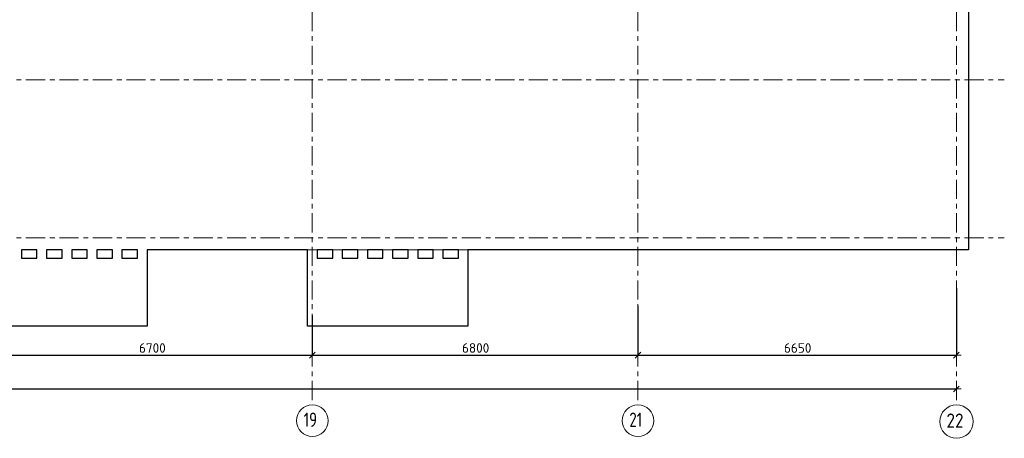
# Model space of a CAD drawing. Header units: metres. Extents: x -38 to 97, y -15 to 21.
# Tile 12 of 118: x 42.04 to 62.6, y -4.19 to 4.55. Entities that reach past the tile are written whole.
import ezdxf

# ---------------------------------------------------------------- set-up
doc = ezdxf.new("R2010")
doc.units = ezdxf.units.M
doc.header["$PDMODE"] = 65
for name, pattern in [('______11', [0.5, 0.4, -0.05, 0, -0.05]), ('______2', [0.0405, 0.03, -0.0105]), ('______5', [1.1, 0.8, -0.1, 0.1, -0.1])]:
    doc.linetypes.add(name, pattern=pattern)
for name, color, linetype, lineweight in [('XR$2$Осевая линия (1)', 7, '______5', 13), ('XR$2$Размерная линия (1)', 7, 'Continuous', 13), ('XR$4$Перекрытие (1)', 7, 'Continuous', 35)]:
    doc.layers.add(name, color=color, linetype=linetype, lineweight=lineweight)
doc.styles.add('ISOCPEUR', font='txt')
doc.dimstyles.new('DIMSTYLE_3', dxfattribs={"dimtxt": 0.2, "dimasz": 0.2, "dimexe": 0, "dimexo": 0, "dimgap": 0.1, "dimtad": 2, "dimdec": 0, "dimlfac": 1000, "dimrnd": 5, "dimzin": 12, "dimdsep": 46, "dimtxsty": 'ISOCPEUR', "dimblk1": 'ALL_ML_STRICH', "dimblk2": 'ALL_ML_STRICH', "dimsah": 1, "dimcen": 0, "dimclrd": 7, "dimclre": 256, "dimclrt": 7, "dimadec": 0, "dimazin": 0, "dimtfac": 1, "dimtdec": 0, "dimtix": 1, "dimtmove": 2, "dimatfit": 3, "dimfxl": 0, "dimtzin": 0, "dimlwd": 0, "dimlwe": -3, "dimarcsym": 0})

# ---------------------------------------------------------------- blocks, each defined once
blk = doc.blocks.new('ALL_ML_STRICH')
at = {"color": 0, "linetype": 'ByBlock', "lineweight": -2}
for p, q in [((-1, 0), (0.5, 0)), ((-0.3, -0.3), (0.3, 0.3)), ((0, -0.5), (0, 0.5))]:
    blk.add_line(p, q, dxfattribs=at)
blk = doc.blocks.new('*D12')
at = {"layer": 'DEFPOINTS', "color": 7, "linetype": 'Continuous', "lineweight": 13, "transparency": 33554687}
for p in [(0.5, -3.103), (0.5, -3.156), (61.6, -3.14)]:
    blk.add_point(p, dxfattribs=at)
at = {"layer": 'XR$2$Размерная линия (1)', "color": 9, "linetype": 'Continuous', "lineweight": -2, "true_color": 0xc7c7c7, "transparency": 33554687}
for p, q in [((0.5, -3.123), (0.5, -3.156)), ((61.6, -3.156), (61.6, -3.156))]:
    blk.add_line(p, q, dxfattribs=at)
at = {"layer": 'XR$2$Размерная линия (1)', "color": 7, "linetype": 'Continuous', "lineweight": -2, "transparency": 33554687}
blk.add_line((0.5, -3.156), (61.6, -3.156), dxfattribs=at)
at = {"layer": 'XR$2$Размерная линия (1)', "color": 7, "linetype": 'Continuous', "lineweight": 13, "transparency": 33554687, "xscale": 0.2, "yscale": 0.2, "zscale": 0.2, "rotation": 180}
blk.add_blockref('ALL_ML_STRICH', (0.5, -3.156), dxfattribs=at)
at = {"layer": 'XR$2$Размерная линия (1)', "color": 7, "linetype": 'Continuous', "lineweight": 13, "transparency": 33554687, "xscale": 0.2, "yscale": 0.2, "zscale": 0.2}
blk.add_blockref('ALL_ML_STRICH', (61.6, -3.156), dxfattribs=at)
at = {"layer": 'XR$2$Размерная линия (1)', "color": 7, "linetype": 'Continuous', "lineweight": 13, "transparency": 33554687, "insert": (31.1, -3.006), "char_height": 0.2, "width": 1, "attachment_point": 5, "style": 'ISOCPEUR'}
blk.add_mtext('\\A1;{61100}', dxfattribs=at)
blk = doc.blocks.new('*D23')
at = {"layer": 'DEFPOINTS', "color": 7, "linetype": 'Continuous', "lineweight": 13, "transparency": 33554687}
for p in [(41.45, -1.575), (48.15, -1.606), (41.45, -2.452)]:
    blk.add_point(p, dxfattribs=at)
at = {"layer": 'XR$2$Размерная линия (1)', "color": 9, "linetype": 'Continuous', "lineweight": -2, "true_color": 0xc7c7c7, "transparency": 33554687}
for p, q in [((41.45, -1.595), (41.45, -2.452)), ((48.15, -1.626), (48.15, -2.452))]:
    blk.add_line(p, q, dxfattribs=at)
at = {"layer": 'XR$2$Размерная линия (1)', "color": 7, "linetype": 'Continuous', "lineweight": -2, "transparency": 33554687}
blk.add_line((41.45, -2.452), (48.15, -2.452), dxfattribs=at)
at = {"layer": 'XR$2$Размерная линия (1)', "color": 7, "linetype": 'Continuous', "lineweight": 13, "transparency": 33554687, "xscale": 0.2, "yscale": 0.2, "zscale": 0.2, "rotation": 180}
blk.add_blockref('ALL_ML_STRICH', (41.45, -2.452), dxfattribs=at)
at = {"layer": 'XR$2$Размерная линия (1)', "color": 7, "linetype": 'Continuous', "lineweight": 13, "transparency": 33554687, "xscale": 0.2, "yscale": 0.2, "zscale": 0.2}
blk.add_blockref('ALL_ML_STRICH', (48.15, -2.452), dxfattribs=at)
at = {"layer": 'XR$2$Размерная линия (1)', "color": 7, "linetype": 'Continuous', "lineweight": 13, "transparency": 33554687, "insert": (44.81, -2.302), "char_height": 0.2, "width": 0.8, "attachment_point": 5, "style": 'ISOCPEUR'}
blk.add_mtext('\\A1;{6700}', dxfattribs=at)
blk = doc.blocks.new('*D24')
at = {"layer": 'DEFPOINTS', "color": 7, "linetype": 'Continuous', "lineweight": 13, "transparency": 33554687}
for p in [(54.95, -1.403), (48.15, -1.606), (48.15, -2.452)]:
    blk.add_point(p, dxfattribs=at)
at = {"layer": 'XR$2$Размерная линия (1)', "color": 9, "linetype": 'Continuous', "lineweight": -2, "true_color": 0xc7c7c7, "transparency": 33554687}
for p, q in [((54.95, -1.423), (54.95, -2.452)), ((48.15, -1.626), (48.15, -2.452))]:
    blk.add_line(p, q, dxfattribs=at)
at = {"layer": 'XR$2$Размерная линия (1)', "color": 7, "linetype": 'Continuous', "lineweight": -2, "transparency": 33554687}
blk.add_line((48.15, -2.452), (54.95, -2.452), dxfattribs=at)
at = {"layer": 'XR$2$Размерная линия (1)', "color": 7, "linetype": 'Continuous', "lineweight": 13, "transparency": 33554687, "xscale": 0.2, "yscale": 0.2, "zscale": 0.2, "rotation": 180}
blk.add_blockref('ALL_ML_STRICH', (48.15, -2.452), dxfattribs=at)
at = {"layer": 'XR$2$Размерная линия (1)', "color": 7, "linetype": 'Continuous', "lineweight": 13, "transparency": 33554687, "xscale": 0.2, "yscale": 0.2, "zscale": 0.2}
blk.add_blockref('ALL_ML_STRICH', (54.95, -2.452), dxfattribs=at)
at = {"layer": 'XR$2$Размерная линия (1)', "color": 7, "linetype": 'Continuous', "lineweight": 13, "transparency": 33554687, "insert": (51.56, -2.302), "char_height": 0.2, "width": 0.8, "attachment_point": 5, "style": 'ISOCPEUR'}
blk.add_mtext('\\A1;{6800}', dxfattribs=at)
blk = doc.blocks.new('*D25')
at = {"layer": 'DEFPOINTS', "color": 7, "linetype": 'Continuous', "lineweight": 13, "transparency": 33554687}
for p in [(61.6, -1.033), (54.95, -1.403), (54.95, -2.452)]:
    blk.add_point(p, dxfattribs=at)
at = {"layer": 'XR$2$Размерная линия (1)', "color": 9, "linetype": 'Continuous', "lineweight": -2, "true_color": 0xc7c7c7, "transparency": 33554687}
for p, q in [((61.6, -1.053), (61.6, -2.452)), ((54.95, -1.423), (54.95, -2.452))]:
    blk.add_line(p, q, dxfattribs=at)
at = {"layer": 'XR$2$Размерная линия (1)', "color": 7, "linetype": 'Continuous', "lineweight": -2, "transparency": 33554687}
blk.add_line((54.95, -2.452), (61.6, -2.452), dxfattribs=at)
at = {"layer": 'XR$2$Размерная линия (1)', "color": 7, "linetype": 'Continuous', "lineweight": 13, "transparency": 33554687, "xscale": 0.2, "yscale": 0.2, "zscale": 0.2, "rotation": 180}
blk.add_blockref('ALL_ML_STRICH', (54.95, -2.452), dxfattribs=at)
at = {"layer": 'XR$2$Размерная линия (1)', "color": 7, "linetype": 'Continuous', "lineweight": 13, "transparency": 33554687, "xscale": 0.2, "yscale": 0.2, "zscale": 0.2}
blk.add_blockref('ALL_ML_STRICH', (61.6, -2.452), dxfattribs=at)
at = {"layer": 'XR$2$Размерная линия (1)', "color": 7, "linetype": 'Continuous', "lineweight": 13, "transparency": 33554687, "insert": (58.285, -2.302), "char_height": 0.2, "width": 0.8, "attachment_point": 5, "style": 'ISOCPEUR'}
blk.add_mtext('\\A1;{6650}', dxfattribs=at)

msp = doc.modelspace()

# ---------------------------------------------------------------- linework, layer by layer
at = {"layer": 'XR$2$Осевая линия (1)', "color": 253, "linetype": '______11', "lineweight": 13, "true_color": 0xa0a0a0, "transparency": 33554687}
for p, q in [((61.6, -3.39), (61.6, 19.78)), ((54.95, -3.39), (54.95, 8.98)), ((48.15, -3.39), (48.15, 8.13)), ((-2.63, 3.3), (62.6, 3.3)), ((-2.63, 0), (62.6, 0))]:
    msp.add_line(p, q, dxfattribs=at)
at = {"layer": 'XR$2$Осевая линия (1)', "color": 7, "linetype": 'Continuous', "lineweight": 13, "transparency": 33554687}
for centre, radius in [((48.1504, -3.8199), 0.3304), ((54.9504, -3.8199), 0.3304), ((61.6018, -3.8388), 0.3493)]:
    msp.add_circle(centre, radius, dxfattribs=at)
at = {"layer": 'XR$4$Перекрытие (1)', "color": 7, "linetype": 'Continuous', "lineweight": 25, "transparency": 33554687}
for p, q in [((61.85, 4.8002), (61.85, -0.2498)), ((42.4, -0.2498), (42.075, -0.2498)), ((42.075, -0.2498), (42.075, -0.4298)), ((42.4, -0.4298), (42.4, -0.2498)), ((42.925, -0.2498), (42.6, -0.2498)), ((42.6, -0.2498), (42.6, -0.4298)), ((42.925, -0.4298), (42.925, -0.2498)), ((43.125, -0.2498), (43.125, -0.4298)), ((43.45, -0.2498), (43.125, -0.2498)), ((43.45, -0.4298), (43.45, -0.2498)), ((43.65, -0.2498), (43.65, -0.4298)), ((43.975, -0.2498), (43.65, -0.2498)), ((43.975, -0.4298), (43.975, -0.2498)), ((44.175, -0.2498), (44.175, -0.4298)), ((44.5, -0.2498), (44.175, -0.2498)), ((44.5, -0.4298), (44.5, -0.2498)), ((48.05, -0.2498), (44.7, -0.2498)), ((44.7, -0.2498), (44.7, -0.4298)), ((48.05, -0.4298), (48.05, -0.2498)), ((48.25, -0.2498), (48.25, -0.4298)), ((48.575, -0.2498), (48.25, -0.2498)), ((48.575, -0.4298), (48.575, -0.2498)), ((48.775, -0.2498), (48.775, -0.4298)), ((49.1, -0.2498), (48.775, -0.2498)), ((49.1, -0.4298), (49.1, -0.2498)), ((49.3, -0.2498), (49.3, -0.4298)), ((49.625, -0.2498), (49.3, -0.2498)), ((49.625, -0.4298), (49.625, -0.2498)), ((49.825, -0.2498), (49.825, -0.4298)), ((50.15, -0.2498), (49.825, -0.2498)), ((50.15, -0.4298), (50.15, -0.2498)), ((50.35, -0.2498), (50.35, -0.4298)), ((50.675, -0.2498), (50.35, -0.2498)), ((50.675, -0.4298), (50.675, -0.2498)), ((50.875, -0.2498), (50.875, -0.4298)), ((51.2, -0.2498), (50.875, -0.2498)), ((51.2, -0.4298), (51.2, -0.2498)), ((61.85, -0.2498), (51.4, -0.2498)), ((51.4, -0.2498), (51.4, -0.4298)), ((42.075, -0.4298), (42.4, -0.4298)), ((42.6, -0.4298), (42.925, -0.4298)), ((43.125, -0.4298), (43.45, -0.4298)), ((43.65, -0.4298), (43.975, -0.4298)), ((44.175, -0.4298), (44.5, -0.4298)), ((44.7, -0.4298), (44.7, -1.8498)), ((48.05, -1.8498), (48.05, -0.4298)), ((48.25, -0.4298), (48.575, -0.4298)), ((48.775, -0.4298), (49.1, -0.4298)), ((49.3, -0.4298), (49.625, -0.4298)), ((49.825, -0.4298), (50.15, -0.4298)), ((50.35, -0.4298), (50.675, -0.4298)), ((50.875, -0.4298), (51.2, -0.4298)), ((51.4, -0.4298), (51.4, -1.8498)), ((44.7, -1.8498), (41.35, -1.8498)), ((51.4, -1.8498), (48.05, -1.8498))]:
    msp.add_line(p, q, dxfattribs=at)
at = {"layer": 'XR$4$Перекрытие (1)', "color": 7, "linetype": '______2', "lineweight": 18, "transparency": 33554687}
for p, q in [((48.05, -0.2498), (48.25, -0.2498)), ((48.25, -0.2498), (48.05, -0.2498)), ((48.575, -0.2498), (48.775, -0.2498)), ((48.775, -0.2498), (48.575, -0.2498)), ((49.1, -0.2498), (49.3, -0.2498)), ((49.3, -0.2498), (49.1, -0.2498)), ((49.625, -0.2498), (49.825, -0.2498)), ((49.825, -0.2498), (49.625, -0.2498)), ((50.15, -0.2498), (50.35, -0.2498)), ((50.35, -0.2498), (50.15, -0.2498)), ((50.675, -0.2498), (50.875, -0.2498)), ((50.875, -0.2498), (50.675, -0.2498)), ((51.4, -0.2498), (51.2, -0.2498)), ((51.2, -0.2498), (51.4, -0.2498))]:
    msp.add_line(p, q, dxfattribs=at)

# ---------------------------------------------------------------- texts
at = {"layer": 'XR$2$Осевая линия (1)', "color": 7, "linetype": 'Continuous', "lineweight": 13, "transparency": 33554687, "char_height": 0.3, "attachment_point": 7, "style": 'ISOCPEUR'}
for s, insert, width in [('\\W0.75;19', (47.9704, -3.9504), 0.472281), ('\\W0.75;21', (54.7704, -3.9504), 0.472281), ('\\W0.87;22', (61.3918, -3.9693), 0.550812)]:
    msp.add_mtext(s, dxfattribs=dict(at, insert=insert, width=width))

# ---------------------------------------------------------------- dimensions: what is measured, and where the dimension line sits
at = {"layer": 'XR$2$Размерная линия (1)', "color": 7, "linetype": 'Continuous', "lineweight": 13, "transparency": 33554687}
for base, p1, p2, picture, middle in [((61.6, -2.452), (54.95, -1.4227), (61.6, -1.053), '*D25', (58.285, -2.302)), ((54.95, -2.452), (48.15, -1.6259), (54.95, -1.4227), '*D24', (51.56, -2.302)), ((48.15, -2.452), (41.45, -1.5948), (48.15, -1.6259), '*D23', (44.81, -2.302)), ((61.6, -3.1563), (0.5, -3.1233), (61.6, -3.1563), '*D12', (31.1, -3.0063))]:
    dim = msp.add_linear_dim(base=base, p1=p1, p2=p2, dimstyle='DIMSTYLE_3', override={"dimpost": '<>', "dimclrd": 7, "dimclre": 9, "dimclrt": 7, "dimlwd": 0, "dimlwe": 65533}, dxfattribs=at)
    dim.commit()
    dim.dimension.update_dxf_attribs({"geometry": picture, "text_midpoint": middle, "dimtype": 160})

doc.saveas('drawing.dxf')
